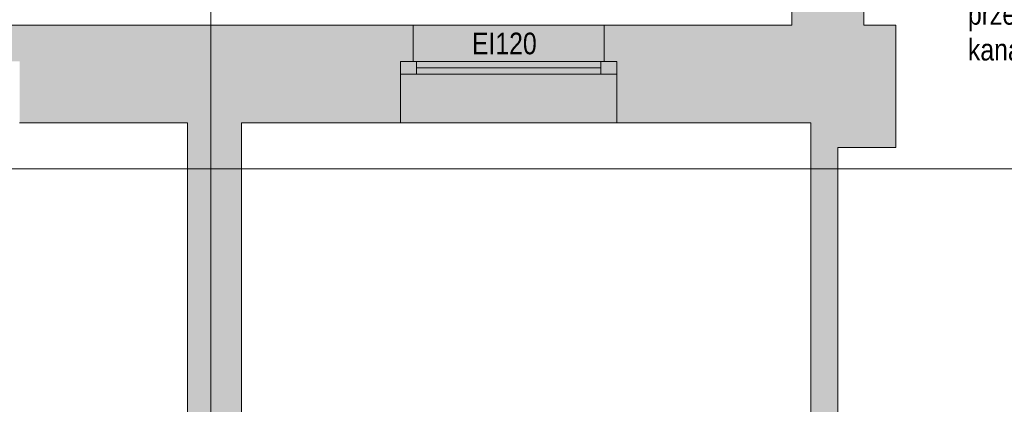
# Paper-space layout 'A-29. RZUT - PIĘTRO -1' of a CAD drawing. Header units: millimetres. Extents: x 0 to 950, y 0 to 750.
# Tile 10 of 28: x 194 to 303, y 377 to 420. Entities that reach past the tile are written whole.
import ezdxf
from ezdxf.xclip import XClip

# ---------------------------------------------------------------- set-up
doc = ezdxf.new("R2010")
doc.units = ezdxf.units.MM
doc.header["$MEASUREMENT"] = 0
doc.header["$XCLIPFRAME"] = 0
doc.linetypes.add('DASHDOTX2', pattern=[1000, 500, -250, 0, -250])
for name, color, linetype, lineweight, true_color in [('A_opis_Nr_pióra__8', 7, 'Continuous', 13, 0x4c4c4c), ('A_osie_Nr_pióra__16', 7, 'Continuous', 5, 0x0f0f0f), ('A_ppoż_Nr_pióra__8', 7, 'Continuous', 13, 0x4c4c4c), ('Okna Archicada_Nr_pióra__19', 7, 'Continuous', 5, 0x191919)]:
    doc.layers.add(name, color=color, linetype=linetype, lineweight=lineweight, true_color=true_color)
for name, color, linetype in [('A_podrys', 7, 'Continuous'), ('A_ppoż', 7, 'Continuous'), ('A_ściany', 7, 'Continuous')]:
    doc.layers.add(name, color=color, linetype=linetype)
doc.layers.add('A_ściany_Nr_pióra__1', color=7, linetype='Continuous', lineweight=20)
doc.styles.add('STYL_AUTOMATYCZNY_2', font='ARIALN.TTF')

# ---------------------------------------------------------------- blocks, each defined once
blk = doc.blocks.new('Rysunek_2_2', base_point=(-3203.21, -656.72))
at = {"layer": 'A_ppoż', "linetype": 'Continuous', "lineweight": 0, "true_color": 0x121212}
blk.add_hatch(color=250, dxfattribs=at).paths.add_polyline_path([(236.38, 408.53), (260.38, 408.53), (260.38, 415.33), (258.98, 415.33), (258.98, 419.33), (237.78, 419.33), (237.78, 415.33), (236.38, 415.33)])
at = {"layer": 'A_ściany', "linetype": 'Continuous', "lineweight": 0, "true_color": 0x000000}
for points in [[(279.76, 450.18), (279.76, 419.33), (287.76, 419.33), (287.76, 450.18)], [(236.38, 408.53), (236.38, 415.33), (237.78, 415.33), (237.78, 419.33), (192.78, 419.33), (192.78, 415.33), (194.18, 415.33), (194.18, 408.53)], [(281.88, 408.53), (291.28, 419.33), (258.98, 419.33), (258.98, 415.33), (260.38, 415.33), (260.38, 408.53)], [(291.28, 405.79), (291.28, 419.33), (281.88, 408.53), (281.88, 405.79)], [(218.78, 298.75), (218.78, 408.53), (212.78, 408.53), (212.78, 298.75)], [(284.88, 405.79), (281.88, 405.79), (281.88, 344.79), (284.88, 344.79)]]:
    blk.add_hatch(color=18, dxfattribs=at).paths.add_polyline_path(points)
at = {"layer": 'A_osie_Nr_pióra__16', "color": 250, "linetype": 'DASHDOTX2', "lineweight": 5, "ltscale": 2, "true_color": 0x0f0f0f}
for p, q in [((215.38, 365.07), (215.38, 440.84)), ((535.17, 403.43), (86.77, 403.43))]:
    blk.add_line(p, q, dxfattribs=at)
at = {"layer": 'A_ściany_Nr_pióra__1', "color": 7, "linetype": 'Continuous', "lineweight": 20, "ltscale": 2}
for p, q in [((237.78, 419.33), (237.78, 415.33)), ((258.98, 419.33), (258.98, 415.33)), ((237.78, 415.33), (236.38, 415.33)), ((236.38, 415.33), (236.38, 408.53)), ((258.98, 415.33), (260.38, 415.33)), ((260.38, 415.33), (260.38, 408.53))]:
    blk.add_line(p, q, dxfattribs=at)
at = {"layer": 'A_ściany_Nr_pióra__1', "color": 7, "linetype": 'Continuous', "lineweight": 20, "ltscale": 2, "flags": 128}
for points in [[(287.76, 419.33), (287.76, 450.78)], [(279.76, 450.18), (279.76, 419.33)], [(237.78, 419.33), (192.78, 419.33)], [(279.76, 419.33), (258.98, 419.33)], [(291.28, 419.33), (287.76, 419.33)], [(291.28, 405.79), (291.28, 419.33)], [(194.18, 408.53), (212.78, 408.53)], [(212.78, 408.53), (212.78, 298.75)], [(218.78, 298.75), (218.78, 408.53)], [(218.78, 408.53), (236.38, 408.53)], [(260.38, 408.53), (281.88, 408.53)], [(281.88, 408.53), (281.88, 405.79)], [(281.88, 405.79), (281.88, 344.79)], [(284.88, 344.79), (284.88, 405.79)], [(284.88, 405.79), (291.28, 405.79)]]:
    blk.add_lwpolyline(points, dxfattribs=at)
at = {"layer": 'Okna Archicada_Nr_pióra__19', "color": 250, "linetype": 'Continuous', "lineweight": 5, "ltscale": 2, "true_color": 0x191919}
for p, q in [((236.38, 419.33), (260.38, 419.33)), ((236.38, 415.33), (260.38, 415.33)), ((236.38, 415.33), (236.38, 413.93)), ((238.18, 415.33), (238.18, 413.93)), ((258.58, 415.33), (258.58, 413.93)), ((260.38, 415.33), (260.38, 413.93)), ((236.38, 413.93), (260.38, 413.93)), ((238.18, 414.63), (258.58, 414.63)), ((236.38, 408.53), (260.38, 408.53))]:
    blk.add_line(p, q, dxfattribs=at)
at = {"layer": 'A_opis_Nr_pióra__8', "color": 251, "linetype": 'Continuous', "lineweight": 13, "true_color": 0x4c4c4c, "insert": (299.29, 420.24), "char_height": 2.4, "attachment_point": 4, "line_spacing_factor": 0.992371, "style": 'STYL_AUTOMATYCZNY_2'}
blk.add_mtext('\\A1;{\\pql;\\fArial Narrow|b0|i0|c238|p0;\\W1.000000;otwór dla potrzeb \\P\\pql;\\fArial Narrow|b0|i0|c238|p0;\\W1.000000;przeprowadzenia \\P\\pql;\\fArial Narrow|b0|i0|c238|p0;\\W1.000000;kanału upustowego}', dxfattribs=at)
at = {"layer": 'A_ppoż_Nr_pióra__8', "color": 251, "linetype": 'Continuous', "lineweight": 13, "true_color": 0x4c4c4c, "insert": (247.9, 417.3), "char_height": 2.4, "attachment_point": 5, "style": 'STYL_AUTOMATYCZNY_2'}
blk.add_mtext('\\A1;{\\pqc;\\fArial Narrow|b0|i0|c238|p0;\\W1.000000;EI120}', dxfattribs=at)

psp = doc.layouts.new('A-29. RZUT - PIĘTRO -1')

# ---------------------------------------------------------------- block references
at = {"layer": 'A_podrys', "color": 37, "linetype": 'Continuous', "lineweight": 5, "true_color": 0x656532}
ref = psp.add_blockref('Rysunek_2_2', (-3203.21, -656.72), dxfattribs=at)
XClip(ref).set_block_clipping_path([(34.2720516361, 101.426833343), (535.1719941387, 519.046833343)])

doc.saveas('drawing.dxf')
